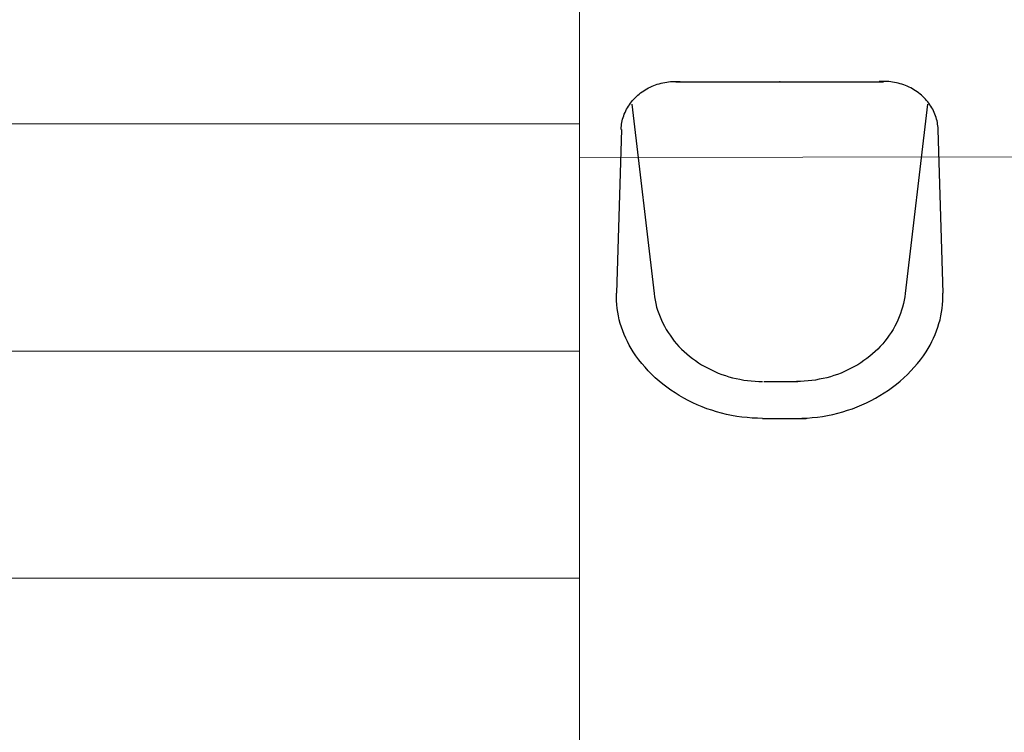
# Model space of a CAD drawing. Header units: millimetres. Extents: x -12988 to 25758, y 6227 to 71097.
# Tile 9 of 28: x 4434 to 4551, y 18233 to 18318. Entities that reach past the tile are written whole.
import ezdxf

# ---------------------------------------------------------------- set-up
doc = ezdxf.new("R2010")
doc.units = ezdxf.units.MM
doc.layers.add('!WYPOSAŻENIE', color=4, linetype='Continuous')
doc.layers.add('0! WIZJA', color=210, linetype='Continuous', lineweight=18)

# ---------------------------------------------------------------- blocks, each defined once
blk = doc.blocks.new('*U116')
at = {"layer": '!WYPOSAŻENIE'}
for p, q in [((-13.87, 19.85), (-13.65, 19.89)), ((-13.87, 19.85), (-13.65, 19.89)), ((-13.65, 19.89), (-13.42, 19.93)), ((-13.65, 19.89), (-13.42, 19.93)), ((-13.42, 19.93), (-13.2, 19.96)), ((-13.42, 19.93), (-13.2, 19.96)), ((-13.2, 19.96), (-12.97, 19.99)), ((-13.2, 19.96), (-12.97, 19.99)), ((-12.97, 19.99), (-12.74, 20)), ((-12.97, 19.99), (-12.74, 20)), ((-12.74, 20), (-12.51, 20.01)), ((-12.74, 20), (-12.51, 20.01)), ((-12.51, 20.01), (-12.28, 20.02)), ((-12.51, 20.01), (-12.28, 20.02)), ((12.32, 19.98), (-12.32, 19.98)), ((12.32, 19.98), (-12.32, 19.98)), ((-12.28, 20.02), (-12.05, 20.01)), ((-12.28, 20.02), (-12.05, 20.01)), ((-12.05, 20.01), (-11.82, 20)), ((-12.05, 20.01), (-11.82, 20)), ((12.05, 20.01), (11.82, 20)), ((12.05, 20.01), (11.82, 20)), ((12.28, 20.02), (12.05, 20.01)), ((12.28, 20.02), (12.05, 20.01)), ((12.51, 20.01), (12.28, 20.02)), ((12.51, 20.01), (12.28, 20.02)), ((12.74, 20), (12.51, 20.01)), ((12.74, 20), (12.51, 20.01)), ((12.97, 19.99), (12.74, 20)), ((12.97, 19.99), (12.74, 20)), ((13.2, 19.96), (12.97, 19.99)), ((13.2, 19.96), (12.97, 19.99)), ((13.42, 19.93), (13.2, 19.96)), ((13.42, 19.93), (13.2, 19.96)), ((13.65, 19.89), (13.42, 19.93)), ((13.65, 19.89), (13.42, 19.93)), ((13.87, 19.85), (13.65, 19.89)), ((13.87, 19.85), (13.65, 19.89)), ((-16.51, 18.64), (-16.33, 18.77)), ((-16.51, 18.64), (-16.33, 18.77)), ((-16.33, 18.77), (-16.15, 18.9)), ((-16.33, 18.77), (-16.15, 18.9)), ((-16.15, 18.9), (-15.96, 19.02)), ((-16.15, 18.9), (-15.96, 19.02)), ((-15.96, 19.02), (-15.77, 19.13)), ((-15.96, 19.02), (-15.77, 19.13)), ((-15.77, 19.13), (-15.57, 19.23)), ((-15.77, 19.13), (-15.57, 19.23)), ((-15.57, 19.23), (-15.37, 19.33)), ((-15.57, 19.23), (-15.37, 19.33)), ((-15.37, 19.33), (-15.16, 19.43)), ((-15.37, 19.33), (-15.16, 19.43)), ((-15.16, 19.43), (-14.96, 19.51)), ((-15.16, 19.43), (-14.96, 19.51)), ((-14.96, 19.51), (-14.74, 19.6)), ((-14.96, 19.51), (-14.74, 19.6)), ((-14.74, 19.6), (-14.53, 19.67)), ((-14.74, 19.6), (-14.53, 19.67)), ((-14.53, 19.67), (-14.31, 19.74)), ((-14.53, 19.67), (-14.31, 19.74)), ((-14.31, 19.74), (-14.09, 19.8)), ((-14.31, 19.74), (-14.09, 19.8)), ((-14.09, 19.8), (-13.87, 19.85)), ((-14.09, 19.8), (-13.87, 19.85)), ((14.09, 19.8), (13.87, 19.85)), ((14.09, 19.8), (13.87, 19.85)), ((14.31, 19.74), (14.09, 19.8)), ((14.31, 19.74), (14.09, 19.8)), ((14.53, 19.67), (14.31, 19.74)), ((14.53, 19.67), (14.31, 19.74)), ((14.74, 19.6), (14.53, 19.67)), ((14.74, 19.6), (14.53, 19.67)), ((14.96, 19.51), (14.74, 19.6)), ((14.96, 19.51), (14.74, 19.6)), ((15.16, 19.43), (14.96, 19.51)), ((15.16, 19.43), (14.96, 19.51)), ((15.37, 19.33), (15.16, 19.43)), ((15.37, 19.33), (15.16, 19.43)), ((15.57, 19.23), (15.37, 19.33)), ((15.57, 19.23), (15.37, 19.33)), ((15.77, 19.13), (15.57, 19.23)), ((15.77, 19.13), (15.57, 19.23)), ((15.96, 19.02), (15.77, 19.13)), ((15.96, 19.02), (15.77, 19.13)), ((16.15, 18.9), (15.96, 19.02)), ((16.15, 18.9), (15.96, 19.02)), ((16.33, 18.77), (16.15, 18.9)), ((16.33, 18.77), (16.15, 18.9)), ((16.51, 18.64), (16.33, 18.77)), ((16.51, 18.64), (16.33, 18.77)), ((-17.73, 17.42), (-17.6, 17.59)), ((-17.73, 17.42), (-17.6, 17.59)), ((-17.6, 17.59), (-17.46, 17.75)), ((-17.6, 17.59), (-17.46, 17.75)), ((-17.46, 17.75), (-17.32, 17.91)), ((-17.46, 17.75), (-17.32, 17.91)), ((-17.32, 17.91), (-17.17, 18.07)), ((-17.32, 17.91), (-17.17, 18.07)), ((-17.17, 18.07), (-17.01, 18.22)), ((-17.17, 18.07), (-17.01, 18.22)), ((-17.01, 18.22), (-16.85, 18.37)), ((-17.01, 18.22), (-16.85, 18.37)), ((-16.85, 18.37), (-16.68, 18.51)), ((-16.85, 18.37), (-16.68, 18.51)), ((-16.68, 18.51), (-16.51, 18.64)), ((-16.68, 18.51), (-16.51, 18.64)), ((16.68, 18.51), (16.51, 18.64)), ((16.68, 18.51), (16.51, 18.64)), ((16.85, 18.37), (16.68, 18.51)), ((16.85, 18.37), (16.68, 18.51)), ((17.01, 18.22), (16.85, 18.37)), ((17.01, 18.22), (16.85, 18.37)), ((17.17, 18.07), (17.01, 18.22)), ((17.17, 18.07), (17.01, 18.22)), ((17.32, 17.91), (17.17, 18.07)), ((17.32, 17.91), (17.17, 18.07)), ((17.46, 17.75), (17.32, 17.91)), ((17.46, 17.75), (17.32, 17.91)), ((17.6, 17.59), (17.46, 17.75)), ((17.6, 17.59), (17.46, 17.75)), ((17.73, 17.42), (17.6, 17.59)), ((17.73, 17.42), (17.6, 17.59)), ((-18.37, 16.32), (-18.28, 16.51)), ((-18.37, 16.32), (-18.28, 16.51)), ((-18.28, 16.51), (-18.18, 16.7)), ((-18.28, 16.51), (-18.18, 16.7)), ((-18.18, 16.7), (-18.08, 16.89)), ((-18.18, 16.7), (-18.08, 16.89)), ((-18.08, 16.89), (-17.97, 17.07)), ((-18.08, 16.89), (-17.97, 17.07)), ((-17.97, 17.07), (-17.85, 17.24)), ((-17.97, 17.07), (-17.85, 17.24)), ((-17.85, 17.24), (-17.73, 17.42)), ((-17.85, 17.24), (-17.73, 17.42)), ((-17.56, 17.29), (-14.92, -5.19)), ((-17.56, 17.29), (-14.92, -5.19)), ((17.56, 17.29), (14.92, -5.19)), ((17.56, 17.29), (14.92, -5.19)), ((17.85, 17.24), (17.73, 17.42)), ((17.85, 17.24), (17.73, 17.42)), ((17.97, 17.07), (17.85, 17.24)), ((17.97, 17.07), (17.85, 17.24)), ((18.08, 16.89), (17.97, 17.07)), ((18.08, 16.89), (17.97, 17.07)), ((18.18, 16.7), (18.08, 16.89)), ((18.18, 16.7), (18.08, 16.89)), ((18.28, 16.51), (18.18, 16.7)), ((18.28, 16.51), (18.18, 16.7)), ((18.37, 16.32), (18.28, 16.51)), ((18.37, 16.32), (18.28, 16.51)), ((-18.74, 15.13), (-18.7, 15.34)), ((-18.74, 15.13), (-18.7, 15.34)), ((-18.7, 15.34), (-18.65, 15.54)), ((-18.7, 15.34), (-18.65, 15.54)), ((-18.65, 15.54), (-18.59, 15.74)), ((-18.65, 15.54), (-18.59, 15.74)), ((-18.59, 15.74), (-18.52, 15.93)), ((-18.59, 15.74), (-18.52, 15.93)), ((-18.52, 15.93), (-18.45, 16.13)), ((-18.52, 15.93), (-18.45, 16.13)), ((-18.45, 16.13), (-18.37, 16.32)), ((-18.45, 16.13), (-18.37, 16.32)), ((18.45, 16.13), (18.37, 16.32)), ((18.45, 16.13), (18.37, 16.32)), ((18.52, 15.93), (18.45, 16.13)), ((18.52, 15.93), (18.45, 16.13)), ((18.59, 15.74), (18.52, 15.93)), ((18.59, 15.74), (18.52, 15.93)), ((18.65, 15.54), (18.59, 15.74)), ((18.65, 15.54), (18.59, 15.74)), ((18.7, 15.34), (18.65, 15.54)), ((18.7, 15.34), (18.65, 15.54)), ((18.74, 15.13), (18.7, 15.34)), ((18.74, 15.13), (18.7, 15.34)), ((-18.8, 14.31), (-19.38, -5.13)), ((-18.8, 14.31), (-19.38, -5.13)), ((-18.83, 14.31), (-18.82, 14.52)), ((-18.83, 14.31), (-18.82, 14.52)), ((-18.82, 14.52), (-18.8, 14.72)), ((-18.82, 14.52), (-18.8, 14.72)), ((-18.8, 14.72), (-18.77, 14.93)), ((-18.8, 14.72), (-18.77, 14.93)), ((-18.77, 14.93), (-18.74, 15.13)), ((-18.77, 14.93), (-18.74, 15.13)), ((18.77, 14.93), (18.74, 15.13)), ((18.77, 14.93), (18.74, 15.13)), ((18.8, 14.72), (18.77, 14.93)), ((18.8, 14.72), (18.77, 14.93)), ((18.82, 14.52), (18.8, 14.72)), ((18.82, 14.52), (18.8, 14.72)), ((18.8, 14.31), (19.38, -5.13)), ((18.8, 14.31), (19.38, -5.13)), ((18.83, 14.31), (18.82, 14.52)), ((18.83, 14.31), (18.82, 14.52)), ((-19.39, -5.58), (-19.38, -5.13)), ((-19.39, -5.58), (-19.38, -5.13)), ((-19.37, -6.04), (-19.39, -5.58)), ((-19.37, -6.04), (-19.39, -5.58)), ((-14.92, -5.19), (-14.87, -5.59)), ((-14.92, -5.19), (-14.87, -5.59)), ((-14.87, -5.59), (-14.8, -5.99)), ((-14.87, -5.59), (-14.8, -5.99)), ((14.87, -5.59), (14.8, -5.99)), ((14.87, -5.59), (14.8, -5.99)), ((14.87, -5.59), (14.8, -5.99)), ((14.87, -5.59), (14.8, -5.99)), ((14.92, -5.19), (14.87, -5.59)), ((14.92, -5.19), (14.87, -5.59)), ((14.92, -5.19), (14.87, -5.59)), ((14.92, -5.19), (14.87, -5.59)), ((19.37, -6.04), (19.39, -5.58)), ((19.37, -6.04), (19.39, -5.58)), ((19.39, -5.58), (19.38, -5.13)), ((19.39, -5.58), (19.38, -5.13)), ((-19.34, -6.5), (-19.37, -6.04)), ((-19.34, -6.5), (-19.37, -6.04)), ((-19.29, -6.95), (-19.34, -6.5)), ((-19.29, -6.95), (-19.34, -6.5)), ((-19.23, -7.4), (-19.29, -6.95)), ((-19.23, -7.4), (-19.29, -6.95)), ((-14.8, -5.99), (-14.71, -6.39)), ((-14.8, -5.99), (-14.71, -6.39)), ((-14.71, -6.39), (-14.61, -6.79)), ((-14.71, -6.39), (-14.61, -6.79)), ((-14.61, -6.79), (-14.49, -7.18)), ((-14.61, -6.79), (-14.49, -7.18)), ((14.61, -6.79), (14.49, -7.18)), ((14.61, -6.79), (14.49, -7.18)), ((14.61, -6.79), (14.49, -7.18)), ((14.61, -6.79), (14.49, -7.18)), ((14.71, -6.39), (14.61, -6.79)), ((14.71, -6.39), (14.61, -6.79)), ((14.71, -6.39), (14.61, -6.79)), ((14.71, -6.39), (14.61, -6.79)), ((14.8, -5.99), (14.71, -6.39)), ((14.8, -5.99), (14.71, -6.39)), ((14.8, -5.99), (14.71, -6.39)), ((14.8, -5.99), (14.71, -6.39)), ((19.23, -7.4), (19.29, -6.95)), ((19.23, -7.4), (19.29, -6.95)), ((19.29, -6.95), (19.34, -6.5)), ((19.29, -6.95), (19.34, -6.5)), ((19.34, -6.5), (19.37, -6.04)), ((19.34, -6.5), (19.37, -6.04)), ((-19.15, -7.85), (-19.23, -7.4)), ((-19.15, -7.85), (-19.23, -7.4)), ((-19.05, -8.3), (-19.15, -7.85)), ((-19.05, -8.3), (-19.15, -7.85)), ((-14.49, -7.18), (-14.36, -7.57)), ((-14.49, -7.18), (-14.36, -7.57)), ((-14.36, -7.57), (-14.21, -7.96)), ((-14.36, -7.57), (-14.21, -7.96)), ((-14.21, -7.96), (-14.05, -8.34)), ((-14.21, -7.96), (-14.05, -8.34)), ((14.21, -7.96), (14.05, -8.34)), ((14.21, -7.96), (14.05, -8.34)), ((14.21, -7.96), (14.05, -8.34)), ((14.21, -7.96), (14.05, -8.34)), ((14.36, -7.57), (14.21, -7.96)), ((14.36, -7.57), (14.21, -7.96)), ((14.36, -7.57), (14.21, -7.96)), ((14.36, -7.57), (14.21, -7.96)), ((14.49, -7.18), (14.36, -7.57)), ((14.49, -7.18), (14.36, -7.57)), ((14.49, -7.18), (14.36, -7.57)), ((14.49, -7.18), (14.36, -7.57)), ((19.05, -8.3), (19.15, -7.85)), ((19.05, -8.3), (19.15, -7.85)), ((19.15, -7.85), (19.23, -7.4)), ((19.15, -7.85), (19.23, -7.4)), ((-18.93, -8.74), (-19.05, -8.3)), ((-18.93, -8.74), (-19.05, -8.3)), ((-18.79, -9.18), (-18.93, -8.74)), ((-18.79, -9.18), (-18.93, -8.74)), ((-18.64, -9.62), (-18.79, -9.18)), ((-18.64, -9.62), (-18.79, -9.18)), ((-14.05, -8.34), (-13.87, -8.71)), ((-14.05, -8.34), (-13.87, -8.71)), ((-13.87, -8.71), (-13.68, -9.08)), ((-13.87, -8.71), (-13.68, -9.08)), ((-13.68, -9.08), (-13.47, -9.45)), ((-13.68, -9.08), (-13.47, -9.45)), ((13.68, -9.08), (13.47, -9.45)), ((13.68, -9.08), (13.47, -9.45)), ((13.68, -9.08), (13.47, -9.45)), ((13.68, -9.08), (13.47, -9.45)), ((13.87, -8.71), (13.68, -9.08)), ((13.87, -8.71), (13.68, -9.08)), ((13.87, -8.71), (13.68, -9.08)), ((13.87, -8.71), (13.68, -9.08)), ((14.05, -8.34), (13.87, -8.71)), ((14.05, -8.34), (13.87, -8.71)), ((14.05, -8.34), (13.87, -8.71)), ((14.05, -8.34), (13.87, -8.71)), ((18.64, -9.62), (18.79, -9.18)), ((18.64, -9.62), (18.79, -9.18)), ((18.79, -9.18), (18.93, -8.74)), ((18.79, -9.18), (18.93, -8.74)), ((18.93, -8.74), (19.05, -8.3)), ((18.93, -8.74), (19.05, -8.3)), ((-18.47, -10.05), (-18.64, -9.62)), ((-18.47, -10.05), (-18.64, -9.62)), ((-18.29, -10.48), (-18.47, -10.05)), ((-18.29, -10.48), (-18.47, -10.05)), ((-18.09, -10.89), (-18.29, -10.48)), ((-18.09, -10.89), (-18.29, -10.48)), ((-13.47, -9.45), (-13.25, -9.8)), ((-13.47, -9.45), (-13.25, -9.8)), ((-13.25, -9.8), (-13.02, -10.15)), ((-13.25, -9.8), (-13.02, -10.15)), ((-13.02, -10.15), (-12.77, -10.49)), ((-13.02, -10.15), (-12.77, -10.49)), ((-12.77, -10.49), (-12.51, -10.83)), ((-12.77, -10.49), (-12.51, -10.83)), ((12.77, -10.49), (12.51, -10.83)), ((12.77, -10.49), (12.51, -10.83)), ((12.77, -10.49), (12.51, -10.83)), ((12.77, -10.49), (12.51, -10.83)), ((13.02, -10.15), (12.77, -10.49)), ((13.02, -10.15), (12.77, -10.49)), ((13.02, -10.15), (12.77, -10.49)), ((13.02, -10.15), (12.77, -10.49)), ((13.25, -9.8), (13.02, -10.15)), ((13.25, -9.8), (13.02, -10.15)), ((13.25, -9.8), (13.02, -10.15)), ((13.25, -9.8), (13.02, -10.15)), ((13.47, -9.45), (13.25, -9.8)), ((13.47, -9.45), (13.25, -9.8)), ((13.47, -9.45), (13.25, -9.8)), ((13.47, -9.45), (13.25, -9.8)), ((18.09, -10.89), (18.29, -10.48)), ((18.09, -10.89), (18.29, -10.48)), ((18.29, -10.48), (18.47, -10.05)), ((18.29, -10.48), (18.47, -10.05)), ((18.47, -10.05), (18.64, -9.62)), ((18.47, -10.05), (18.64, -9.62)), ((-17.87, -11.31), (-18.09, -10.89)), ((-17.87, -11.31), (-18.09, -10.89)), ((-17.64, -11.71), (-17.87, -11.31)), ((-17.64, -11.71), (-17.87, -11.31)), ((-12.51, -10.83), (-12.24, -11.15)), ((-12.51, -10.83), (-12.24, -11.15)), ((-12.24, -11.15), (-11.96, -11.47)), ((-12.24, -11.15), (-11.96, -11.47)), ((-11.96, -11.47), (-11.66, -11.78)), ((-11.96, -11.47), (-11.66, -11.78)), ((11.96, -11.47), (11.66, -11.78)), ((11.96, -11.47), (11.66, -11.78)), ((11.96, -11.47), (11.66, -11.78)), ((11.96, -11.47), (11.66, -11.78)), ((12.24, -11.15), (11.96, -11.47)), ((12.24, -11.15), (11.96, -11.47)), ((12.24, -11.15), (11.96, -11.47)), ((12.24, -11.15), (11.96, -11.47)), ((12.51, -10.83), (12.24, -11.15)), ((12.51, -10.83), (12.24, -11.15)), ((12.51, -10.83), (12.24, -11.15)), ((12.51, -10.83), (12.24, -11.15)), ((17.64, -11.71), (17.87, -11.31)), ((17.64, -11.71), (17.87, -11.31)), ((17.87, -11.31), (18.09, -10.89)), ((17.87, -11.31), (18.09, -10.89)), ((-17.39, -12.11), (-17.64, -11.71)), ((-17.39, -12.11), (-17.64, -11.71)), ((-17.07, -12.58), (-17.39, -12.11)), ((-17.07, -12.58), (-17.39, -12.11)), ((-16.73, -13.05), (-17.07, -12.58)), ((-16.73, -13.05), (-17.07, -12.58)), ((-11.66, -11.78), (-11.35, -12.07)), ((-11.66, -11.78), (-11.35, -12.07)), ((-11.35, -12.07), (-11.03, -12.36)), ((-11.35, -12.07), (-11.03, -12.36)), ((-11.03, -12.36), (-10.7, -12.64)), ((-11.03, -12.36), (-10.7, -12.64)), ((-10.7, -12.64), (-10.36, -12.91)), ((-10.7, -12.64), (-10.36, -12.91)), ((10.7, -12.64), (10.36, -12.91)), ((10.7, -12.64), (10.36, -12.91)), ((10.7, -12.64), (10.36, -12.91)), ((10.7, -12.64), (10.36, -12.91)), ((11.03, -12.36), (10.7, -12.64)), ((11.03, -12.36), (10.7, -12.64)), ((11.03, -12.36), (10.7, -12.64)), ((11.03, -12.36), (10.7, -12.64)), ((11.35, -12.07), (11.03, -12.36)), ((11.35, -12.07), (11.03, -12.36)), ((11.35, -12.07), (11.03, -12.36)), ((11.35, -12.07), (11.03, -12.36)), ((11.66, -11.78), (11.35, -12.07)), ((11.66, -11.78), (11.35, -12.07)), ((11.66, -11.78), (11.35, -12.07)), ((11.66, -11.78), (11.35, -12.07)), ((16.73, -13.05), (17.07, -12.58)), ((16.73, -13.05), (17.07, -12.58)), ((17.07, -12.58), (17.39, -12.11)), ((17.07, -12.58), (17.39, -12.11)), ((17.39, -12.11), (17.64, -11.71)), ((17.39, -12.11), (17.64, -11.71)), ((-16.37, -13.5), (-16.73, -13.05)), ((-16.37, -13.5), (-16.73, -13.05)), ((-15.99, -13.94), (-16.37, -13.5)), ((-15.99, -13.94), (-16.37, -13.5)), ((-15.6, -14.37), (-15.99, -13.94)), ((-15.6, -14.37), (-15.99, -13.94)), ((-10.36, -12.91), (-10, -13.16)), ((-10.36, -12.91), (-10, -13.16)), ((-10, -13.16), (-9.64, -13.41)), ((-10, -13.16), (-9.64, -13.41)), ((-9.64, -13.41), (-9.27, -13.64)), ((-9.64, -13.41), (-9.27, -13.64)), ((-9.27, -13.64), (-8.89, -13.86)), ((-9.27, -13.64), (-8.89, -13.86)), ((-8.89, -13.86), (-8.5, -14.07)), ((-8.89, -13.86), (-8.5, -14.07)), ((8.89, -13.86), (8.5, -14.07)), ((8.89, -13.86), (8.5, -14.07)), ((8.89, -13.86), (8.5, -14.07)), ((8.89, -13.86), (8.5, -14.07)), ((9.27, -13.64), (8.89, -13.86)), ((9.27, -13.64), (8.89, -13.86)), ((9.27, -13.64), (8.89, -13.86)), ((9.27, -13.64), (8.89, -13.86)), ((9.64, -13.41), (9.27, -13.64)), ((9.64, -13.41), (9.27, -13.64)), ((9.64, -13.41), (9.27, -13.64)), ((9.64, -13.41), (9.27, -13.64)), ((10, -13.16), (9.64, -13.41)), ((10, -13.16), (9.64, -13.41)), ((10, -13.16), (9.64, -13.41)), ((10, -13.16), (9.64, -13.41)), ((10.36, -12.91), (10, -13.16)), ((10.36, -12.91), (10, -13.16)), ((10.36, -12.91), (10, -13.16)), ((10.36, -12.91), (10, -13.16)), ((15.6, -14.37), (15.99, -13.94)), ((15.6, -14.37), (15.99, -13.94)), ((15.99, -13.94), (16.37, -13.5)), ((15.99, -13.94), (16.37, -13.5)), ((16.37, -13.5), (16.73, -13.05)), ((16.37, -13.5), (16.73, -13.05)), ((-15.19, -14.79), (-15.6, -14.37)), ((-15.19, -14.79), (-15.6, -14.37)), ((-14.77, -15.19), (-15.19, -14.79)), ((-14.77, -15.19), (-15.19, -14.79)), ((-14.33, -15.58), (-14.77, -15.19)), ((-14.33, -15.58), (-14.77, -15.19)), ((-8.5, -14.07), (-8.11, -14.27)), ((-8.5, -14.07), (-8.11, -14.27)), ((-8.11, -14.27), (-7.7, -14.46)), ((-8.11, -14.27), (-7.7, -14.46)), ((-7.7, -14.46), (-7.29, -14.63)), ((-7.7, -14.46), (-7.29, -14.63)), ((-7.29, -14.63), (-6.88, -14.79)), ((-7.29, -14.63), (-6.88, -14.79)), ((-6.88, -14.79), (-6.45, -14.93)), ((-6.88, -14.79), (-6.45, -14.93)), ((-6.45, -14.93), (-6.03, -15.07)), ((-6.45, -14.93), (-6.03, -15.07)), ((-6.03, -15.07), (-5.59, -15.19)), ((-6.03, -15.07), (-5.59, -15.19)), ((-5.59, -15.19), (-5.16, -15.29)), ((-5.59, -15.19), (-5.16, -15.29)), ((5.59, -15.19), (5.16, -15.29)), ((5.59, -15.19), (5.16, -15.29)), ((5.59, -15.19), (5.16, -15.29)), ((5.59, -15.19), (5.16, -15.29)), ((6.03, -15.07), (5.59, -15.19)), ((6.03, -15.07), (5.59, -15.19)), ((6.03, -15.07), (5.59, -15.19)), ((6.03, -15.07), (5.59, -15.19)), ((6.45, -14.93), (6.03, -15.07)), ((6.45, -14.93), (6.03, -15.07)), ((6.45, -14.93), (6.03, -15.07)), ((6.45, -14.93), (6.03, -15.07)), ((6.88, -14.79), (6.45, -14.93)), ((6.88, -14.79), (6.45, -14.93)), ((6.88, -14.79), (6.45, -14.93)), ((6.88, -14.79), (6.45, -14.93)), ((7.29, -14.63), (6.88, -14.79)), ((7.29, -14.63), (6.88, -14.79)), ((7.29, -14.63), (6.88, -14.79)), ((7.29, -14.63), (6.88, -14.79)), ((7.7, -14.46), (7.29, -14.63)), ((7.7, -14.46), (7.29, -14.63)), ((7.7, -14.46), (7.29, -14.63)), ((7.7, -14.46), (7.29, -14.63)), ((8.11, -14.27), (7.7, -14.46)), ((8.11, -14.27), (7.7, -14.46)), ((8.11, -14.27), (7.7, -14.46)), ((8.11, -14.27), (7.7, -14.46)), ((8.5, -14.07), (8.11, -14.27)), ((8.5, -14.07), (8.11, -14.27)), ((8.5, -14.07), (8.11, -14.27)), ((8.5, -14.07), (8.11, -14.27)), ((14.33, -15.58), (14.77, -15.19)), ((14.33, -15.58), (14.77, -15.19)), ((14.77, -15.19), (15.19, -14.79)), ((14.77, -15.19), (15.19, -14.79)), ((15.19, -14.79), (15.6, -14.37)), ((15.19, -14.79), (15.6, -14.37)), ((-13.87, -15.96), (-14.33, -15.58)), ((-13.87, -15.96), (-14.33, -15.58)), ((-13.41, -16.32), (-13.87, -15.96)), ((-13.41, -16.32), (-13.87, -15.96)), ((-12.92, -16.67), (-13.41, -16.32)), ((-12.92, -16.67), (-13.41, -16.32)), ((-5.16, -15.29), (-4.71, -15.38)), ((-5.16, -15.29), (-4.71, -15.38)), ((-4.71, -15.38), (-4.27, -15.46)), ((-4.71, -15.38), (-4.27, -15.46)), ((-4.27, -15.46), (-3.82, -15.52)), ((-4.27, -15.46), (-3.82, -15.52)), ((-3.82, -15.52), (-3.37, -15.57)), ((-3.82, -15.52), (-3.37, -15.57)), ((-3.37, -15.57), (-2.92, -15.61)), ((-3.37, -15.57), (-2.92, -15.61)), ((-2.92, -15.61), (-2.47, -15.63)), ((-2.92, -15.61), (-2.47, -15.63)), ((-2.47, -15.63), (-2.02, -15.64)), ((-2.47, -15.63), (-2.02, -15.64)), ((1.88, -15.64), (-2.16, -15.64)), ((1.88, -15.64), (-2.16, -15.64)), ((2.47, -15.63), (2.02, -15.64)), ((2.47, -15.63), (2.02, -15.64)), ((2.47, -15.63), (2.02, -15.64)), ((2.47, -15.63), (2.02, -15.64)), ((2.92, -15.61), (2.47, -15.63)), ((2.92, -15.61), (2.47, -15.63)), ((2.92, -15.61), (2.47, -15.63)), ((2.92, -15.61), (2.47, -15.63)), ((3.37, -15.57), (2.92, -15.61)), ((3.37, -15.57), (2.92, -15.61)), ((3.37, -15.57), (2.92, -15.61)), ((3.37, -15.57), (2.92, -15.61)), ((3.82, -15.52), (3.37, -15.57)), ((3.82, -15.52), (3.37, -15.57)), ((3.82, -15.52), (3.37, -15.57)), ((3.82, -15.52), (3.37, -15.57)), ((4.27, -15.46), (3.82, -15.52)), ((4.27, -15.46), (3.82, -15.52)), ((4.27, -15.46), (3.82, -15.52)), ((4.27, -15.46), (3.82, -15.52)), ((4.71, -15.38), (4.27, -15.46)), ((4.71, -15.38), (4.27, -15.46)), ((4.71, -15.38), (4.27, -15.46)), ((4.71, -15.38), (4.27, -15.46)), ((5.16, -15.29), (4.71, -15.38)), ((5.16, -15.29), (4.71, -15.38)), ((5.16, -15.29), (4.71, -15.38)), ((5.16, -15.29), (4.71, -15.38)), ((12.92, -16.67), (13.41, -16.32)), ((12.92, -16.67), (13.41, -16.32)), ((13.41, -16.32), (13.87, -15.96)), ((13.41, -16.32), (13.87, -15.96)), ((13.87, -15.96), (14.33, -15.58)), ((13.87, -15.96), (14.33, -15.58)), ((-12.43, -17), (-12.92, -16.67)), ((-12.43, -17), (-12.92, -16.67)), ((-11.92, -17.32), (-12.43, -17)), ((-11.92, -17.32), (-12.43, -17)), ((-11.4, -17.62), (-11.92, -17.32)), ((-11.4, -17.62), (-11.92, -17.32)), ((11.4, -17.62), (11.92, -17.32)), ((11.4, -17.62), (11.92, -17.32)), ((11.92, -17.32), (12.43, -17)), ((11.92, -17.32), (12.43, -17)), ((12.43, -17), (12.92, -16.67)), ((12.43, -17), (12.92, -16.67)), ((-10.87, -17.9), (-11.4, -17.62)), ((-10.87, -17.9), (-11.4, -17.62)), ((-10.33, -18.17), (-10.87, -17.9)), ((-10.33, -18.17), (-10.87, -17.9)), ((-9.78, -18.42), (-10.33, -18.17)), ((-9.78, -18.42), (-10.33, -18.17)), ((-9.22, -18.65), (-9.78, -18.42)), ((-9.22, -18.65), (-9.78, -18.42)), ((-8.65, -18.87), (-9.22, -18.65)), ((-8.65, -18.87), (-9.22, -18.65)), ((8.65, -18.87), (9.22, -18.65)), ((8.65, -18.87), (9.22, -18.65)), ((9.22, -18.65), (9.78, -18.42)), ((9.22, -18.65), (9.78, -18.42)), ((9.78, -18.42), (10.33, -18.17)), ((9.78, -18.42), (10.33, -18.17)), ((10.33, -18.17), (10.87, -17.9)), ((10.33, -18.17), (10.87, -17.9)), ((10.87, -17.9), (11.4, -17.62)), ((10.87, -17.9), (11.4, -17.62)), ((-8.07, -19.06), (-8.65, -18.87)), ((-8.07, -19.06), (-8.65, -18.87)), ((-7.49, -19.24), (-8.07, -19.06)), ((-7.49, -19.24), (-8.07, -19.06)), ((-6.9, -19.41), (-7.49, -19.24)), ((-6.9, -19.41), (-7.49, -19.24)), ((-6.3, -19.55), (-6.9, -19.41)), ((-6.3, -19.55), (-6.9, -19.41)), ((-5.7, -19.67), (-6.3, -19.55)), ((-5.7, -19.67), (-6.3, -19.55)), ((-5.09, -19.78), (-5.7, -19.67)), ((-5.09, -19.78), (-5.7, -19.67)), ((-4.48, -19.86), (-5.09, -19.78)), ((-4.48, -19.86), (-5.09, -19.78)), ((-3.87, -19.93), (-4.48, -19.86)), ((-3.87, -19.93), (-4.48, -19.86)), ((3.87, -19.93), (4.48, -19.86)), ((3.87, -19.93), (4.48, -19.86)), ((4.48, -19.86), (5.09, -19.78)), ((4.48, -19.86), (5.09, -19.78)), ((5.09, -19.78), (5.7, -19.67)), ((5.09, -19.78), (5.7, -19.67)), ((5.7, -19.67), (6.3, -19.55)), ((5.7, -19.67), (6.3, -19.55)), ((6.3, -19.55), (6.9, -19.41)), ((6.3, -19.55), (6.9, -19.41)), ((6.9, -19.41), (7.49, -19.24)), ((6.9, -19.41), (7.49, -19.24)), ((7.49, -19.24), (8.07, -19.06)), ((7.49, -19.24), (8.07, -19.06)), ((8.07, -19.06), (8.65, -18.87)), ((8.07, -19.06), (8.65, -18.87)), ((-3.25, -19.98), (-3.87, -19.93)), ((-3.25, -19.98), (-3.87, -19.93)), ((-2.64, -20.01), (-3.25, -19.98)), ((-2.64, -20.01), (-3.25, -19.98)), ((2.02, -20.02), (-3.14, -20.02)), ((2.02, -20.02), (-3.14, -20.02)), ((-2.02, -20.02), (-2.64, -20.01)), ((-2.02, -20.02), (-2.64, -20.01)), ((2.02, -20.02), (2.64, -20.01)), ((2.02, -20.02), (2.64, -20.01)), ((2.64, -20.01), (3.25, -19.98)), ((2.64, -20.01), (3.25, -19.98)), ((3.25, -19.98), (3.87, -19.93)), ((3.25, -19.98), (3.87, -19.93))]:
    blk.add_line(p, q, dxfattribs=at)
blk.add_point((-0.03, 19.98), dxfattribs=at)
blk.add_point((-0.03, 19.98), dxfattribs=at)
blk = doc.blocks.new('*U115')
at = {"layer": '0! WIZJA', "color": 0, "linetype": 'ByBlock', "lineweight": -2, "ltscale": 0.5, "transparency": 16777216}
blk.add_blockref('*U116', (1530, 0), dxfattribs=at)

msp = doc.modelspace()

# ---------------------------------------------------------------- linework, layer by layer
at = {"layer": '0! WIZJA', "ltscale": 0.5}
for p, q in [((4500.891, 18384.303), (4500.891, 18301.303)), ((4500.891, 18305.303), (4363.891, 18305.303)), ((4500.891, 18301.303), (4500.891, 18222.303)), ((4500.891, 18278.303), (4363.891, 18278.303)), ((4500.891, 18251.303), (4363.891, 18251.303))]:
    msp.add_line(p, q, dxfattribs=at)
at = {"layer": '0! WIZJA'}
msp.add_line((4500.891, 18301.303), (6082.891, 18302.727), dxfattribs=at)

# ---------------------------------------------------------------- block references
at = {"layer": '0! WIZJA', "ltscale": 0.5, "xscale": -1}
msp.add_blockref('*U115', (6054.685, 18290.318), dxfattribs=at)

doc.saveas('drawing.dxf')
